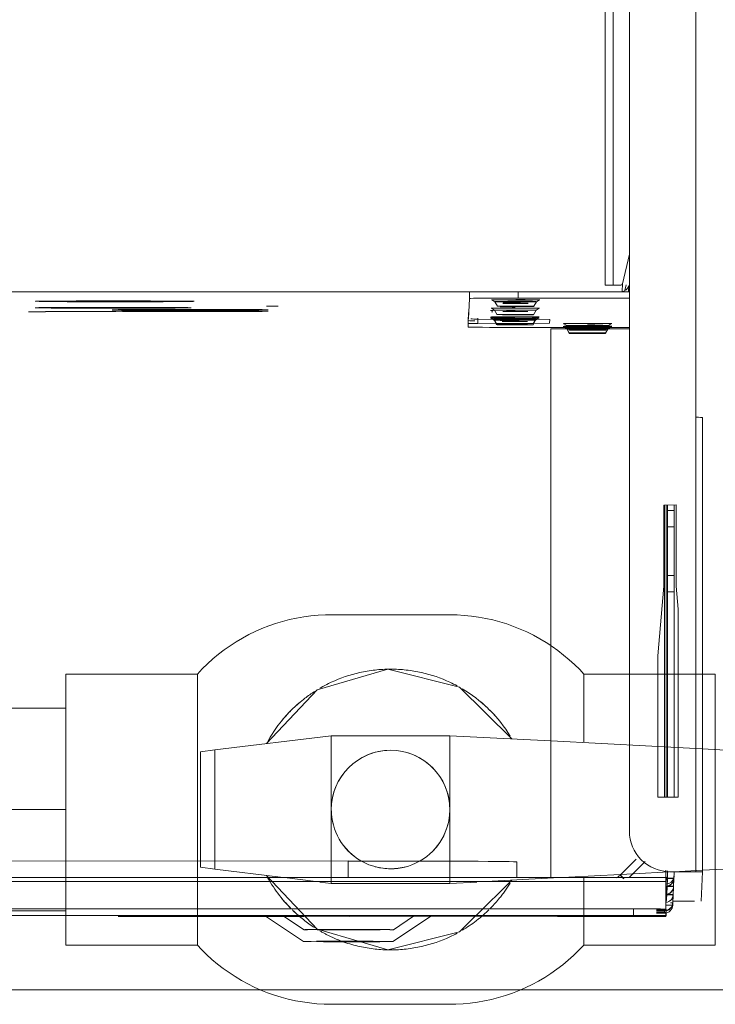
# Model space of a CAD drawing. Header units: millimetres. Extents: x -121 to 87583, y 4737 to 43333.
# Tile 7 of 61: x 41591 to 41677, y 35784 to 35905. Entities that reach past the tile are written whole.
import ezdxf

# ---------------------------------------------------------------- set-up
doc = ezdxf.new("R2010")
doc.units = ezdxf.units.MM
doc.linetypes.add('ADSK_Осевая', pattern=[700, 500, -100, 0, -100])
doc.linetypes.add('ADSK_Скрыто', pattern=[300, 150, -150])
for name, color, linetype, lineweight in [('A-DETL-____-HDLN', 90, 'ADSK_Скрыто', 9), ('G-XREF-____-OTLN', 8, 'Continuous', 9), ('I-FURN-____-MCUT', 30, 'Continuous', 9), ('I-FURN-____-OTLN', 30, 'Continuous', 20), ('P-PIPE-____-CNTR', 3, 'ADSK_Осевая', 20), ('P-PIPE-____-OTLN', 3, 'Continuous', 20)]:
    doc.layers.add(name, color=color, linetype=linetype, lineweight=lineweight)

# ---------------------------------------------------------------- blocks, each defined once
blk = doc.blocks.new('Прямая форма - 83 new-608948-В_Этаж 01_Водопровод')
at = {"layer": 'I-FURN-____-MCUT', "color": 133}
blk.add_line((10, -10), (3200, -10), dxfattribs=at)
blk = doc.blocks.new('Прямая форма - FU - 053-608949-В_Этаж 01_Водопровод')
blk.add_blockref('Прямая форма - 83 new-608948-В_Этаж 01_Водопровод', (0, 0))
blk = doc.blocks.new('83 new_ifc_RVT-1-В_Этаж 01_Водопровод')
at = {"layer": 'I-FURN-____-OTLN', "color": 9, "lineweight": 20, "rotation": 180}
blk.add_blockref('Прямая форма - FU - 053-608949-В_Этаж 01_Водопровод', (24410.28, 35775.83), dxfattribs=at)
blk = doc.blocks.new('City Class FR - City Class F_iam-1558930-В_Этаж 01_Водопровод')
at = {"layer": 'A-DETL-____-HDLN'}
blk.add_line((-198.46, -38.42), (-198.46, -38.36), dxfattribs=at)
at = {"layer": 'A-DETL-____-HDLN', "flags": 128}
for points in [[(-192.98, -37.28), (-193, -37.28), (-193.03, -37.28), (-193.06, -37.28), (-193.1, -37.28), (-193.14, -37.28), (-193.19, -37.28), (-193.24, -37.28)], [(-192.99, -37.13), (-193.02, -37.12), (-193.05, -37.12), (-193.09, -37.12), (-193.14, -37.12)]]:
    blk.add_lwpolyline(points, dxfattribs=at)
at = {"layer": 'A-DETL-____-HDLN'}
for centre, start_param, end_param in [((-204.82, -34.88), 3.150557, 3.490411), ((-204.82, -34.88), 2.792279, 3.138605), ((-204.82, -34.96), 3.150557, 3.490411), ((-204.82, -34.96), 2.792279, 3.138605), ((-204.82, -34.88), 5.933871, 6.274221), ((-204.82, -34.88), 0.002988, 0.348818), ((-204.82, -34.96), 5.933871, 6.274221), ((-204.82, -34.96), 0.002988, 0.348818), ((-204.84, -35.3), 3.150557, 3.490411), ((-204.84, -35.3), 2.792279, 3.138605), ((-204.84, -35.3), 5.933871, 6.274221), ((-204.84, -35.3), 0.002988, 0.348818), ((-195.87, -35.94), 3.150557, 3.490411), ((-195.87, -35.94), 2.792279, 3.138605), ((-195.87, -36.09), 3.150557, 3.490411), ((-195.87, -36.09), 2.792279, 3.138605), ((-195.87, -36.09), 0.002988, 0.348818), ((-195.87, -36.09), 5.933871, 6.274221), ((-195.87, -35.94), 5.933871, 6.274221), ((-195.87, -35.94), 0.002988, 0.348818), ((-195.92, -37.18), 2.792279, 3.138605), ((-195.92, -37.18), 3.150557, 3.490411), ((-195.92, -37.18), 0.002988, 0.348818), ((-195.92, -37.18), 5.933871, 6.274221), ((-195.97, -38.21), 2.792279, 3.138605), ((-195.97, -38.21), 3.150557, 3.490411), ((-195.97, -38.21), 0.002988, 0.348818), ((-195.97, -38.21), 5.933871, 6.274221)]:
    blk.add_ellipse(centre, major_axis=(1.55, 0), ratio=0.005175, start_param=start_param, end_param=end_param, dxfattribs=at)
at = {"layer": 'G-XREF-____-OTLN'}
for p, q in [((-181, 40.5), (-185.65, 37.39)), ((-165.18, 37.32), (-170, 40.53)), ((-181.07, 39.05), (-183.55, 37.39)), ((-167.42, 37.32), (-170.07, 39.08)), ((174.35, 38.06), (-210.65, 37.22)), ((-214.65, 37.24), (-214.64, 37.33)), ((-214.65, 37.24), (-214.65, 36.44)), ((-214.65, 37.24), (-214.65, 36.44)), ((-214.65, 36.44), (-214.64, 36.53)), ((-201.28, 37.36), (-214.64, 37.33)), ((-214.64, 37.33), (-201.28, 37.36)), ((-213.48, 36.84), (-214.64, 36.84)), ((-214.64, 36.53), (-213.48, 36.54)), ((-214.64, 36.43), (-213.48, 36.44)), ((-214.63, 33.05), (-214.64, 36.43)), ((-214.47, 36.94), (-214.48, 36.68)), ((-214.48, 36.68), (-213.48, 36.69)), ((-213.48, 36.64), (-214.48, 36.64)), ((-213.48, 36.64), (-214.48, 36.64)), ((-213.48, 36.95), (-214.47, 36.95)), ((-210.65, 36.42), (-210.65, 37.22)), ((-84.89, 36.7), (-210.65, 36.42)), ((-175.65, 37.41), (-195.65, 37.36)), ((-176.02, 37.34), (-175.65, 37.34)), ((-147.15, 37.48), (-170.02, 37.43)), ((-170.02, 37.43), (-147.15, 37.48)), ((-219.13, 31.83), (-218.97, 35.44)), ((-218.17, 35.44), (-215.48, 35.45)), ((-215.47, 35.45), (-215.63, 31.84)), ((-215.48, 35.69), (-215.53, 34.72)), ((-215.53, 34.67), (-215.48, 35.64)), ((-215.47, 35.99), (-215.48, 35.73)), ((-215.48, 35.68), (-215.47, 35.94)), ((-215.48, 35.68), (-215.48, 34.67)), ((-215.48, 34.67), (-215.48, 35.68)), ((-215.48, 35.64), (-215.48, 34.67)), ((-215.47, 35.94), (-214.67, 35.94)), ((-214.68, 35.64), (-214.73, 34.67)), ((-215.53, 34.68), (-215.57, 33.71)), ((-215.57, 33.66), (-215.53, 34.63)), ((-214.73, 34.63), (-214.77, 33.66)), ((-214.73, 33.66), (-214.73, 34.63)), ((-215.57, 33.67), (-215.62, 32.7)), ((-215.62, 32.65), (-215.57, 33.62)), ((-214.82, 32.66), (-214.77, 33.62)), ((-214.77, 32.65), (-214.77, 33.62)), ((-214.63, 33.05), (-91.79, 33.31)), ((-214.63, 32.55), (-92.14, 32.82)), ((-92.14, 32.82), (-214.63, 32.55)), ((-219.13, 31.83), (-219.01, -24.17)), ((-219.01, -24.17), (-219.13, 31.83)), ((-218.21, -24.17), (-218.33, 31.83)), ((-215.63, 31.83), (-218.33, 31.83)), ((-215.62, 32.66), (-215.63, 32.39)), ((-215.63, 32.35), (-215.62, 32.61)), ((-215.13, 31.83), (-215.63, 31.83)), ((-214.82, 32.61), (-214.83, 32.35)), ((-214.83, 32.35), (-214.83, 31.71)), ((-214.62, 31.62), (-214.62, 32.55)), ((-210.1, 32.56), (-212.07, 30.58)), ((-209.13, 32.15), (-210.97, 30.3)), ((-210.97, 30.27), (-209.13, 32.12)), ((-209.13, 32.12), (-210.97, 30.27)), ((-209, 32.28), (-209.13, 32.15)), ((-209.13, 32.12), (-209.01, 32.24)), ((-209.13, 32.12), (-209.01, 32.24)), ((-209, 32.28), (-209.01, 32.24)), ((-200.46, 32.58), (-200.31, -35.03)), ((-196.27, 32.6), (-196.26, 30.66)), ((-196.27, 32.6), (-196.26, 30.66)), ((-175.47, 32.65), (-175.47, 30.59)), ((-175.47, 30.59), (-125.51, 30.7)), ((-209.49, -262.24), (-210.12, 26.85)), ((-216.11, 22.63), (-213.61, 22.64)), ((-216.06, -0.51), (-216.11, 22.63)), ((-215.56, -2.65), (-215.61, 22.63)), ((-214.81, 22.63), (-214.76, -2.65)), ((-214.56, -13.36), (-214.64, 22.64)), ((-214.36, -13.36), (-214.44, 22.64)), ((-213.61, 22.64), (-213.57, 5.21)), ((-213.57, 5.21), (-214.31, -3.36)), ((-215.81, -3.37), (-216.06, -0.51)), ((-215.78, -13.37), (-215.81, -3.37)), ((-215.55, -4.68), (-215.56, -2.67)), ((-214.76, -2.67), (-215.56, -2.67)), ((-214.76, -2.67), (-214.75, -4.68)), ((-214.31, -3.36), (-214.28, -13.36)), ((-215.54, -10.68), (-215.55, -4.68)), ((-215.55, -4.68), (-214.75, -4.68)), ((-214.75, -4.68), (-214.74, -10.68)), ((-215.54, -12.67), (-215.54, -10.68)), ((-215.54, -10.68), (-214.74, -10.68)), ((-214.74, -10.68), (-214.74, -12.67)), ((-215.53, -13.37), (-215.54, -12.67)), ((-215.54, -12.67), (-214.74, -12.67)), ((-214.74, -12.67), (-214.73, -13.36)), ((-214.28, -13.36), (-215.78, -13.37)), ((-218.21, -24.17), (-218.08, -84.17)), ((-200.31, -35.03), (-209.99, -35.05)), ((-207.08, -34.9), (-207.4, -35.45)), ((-207.06, -34.49), (-207.38, -35.04)), ((-207.06, -34.57), (-207.38, -35.12)), ((-202.28, -35.44), (-202.59, -34.89)), ((-202.26, -35.03), (-202.58, -34.48)), ((-202.26, -35.11), (-202.58, -34.56)), ((-196.11, -35.21), (-209.99, -35.24)), ((-200.16, -36.21), (-200.14, -35.74)), ((-191.33, -36.23), (-200.16, -36.21)), ((-200.14, -35.74), (-191.31, -35.67)), ((-198.11, -35.54), (-198.43, -36.09)), ((-198.12, -35.7), (-198.43, -36.25)), ((-193.31, -36.24), (-193.63, -35.69)), ((-193.31, -36.08), (-193.62, -35.53)), ((-191.31, -35.67), (-191.31, -36.34)), ((-190.28, -38.77), (-190.16, -36.24)), ((-190.16, -37.04), (-190.16, -36.24)), ((-190.16, -36.24), (-190.16, -37.04)), ((-190.12, -35.23), (-190.13, -35.66)), ((-190.13, -36.46), (-190.13, -35.66)), ((-197.99, -36.52), (-198.87, -36.53)), ((-198.17, -36.78), (-198.48, -37.33)), ((-193.36, -37.32), (-193.68, -36.77)), ((-138.06, -37.04), (-146.71, -37.06)), ((-135.94, -36.99), (-138.06, -37)), ((-138.06, -37), (-135.94, -36.99)), ((-209.98, -38.84), (-196.28, -38.81)), ((-198.21, -37.82), (-198.53, -38.37)), ((-198.46, -38.42), (-198.46, -38.36)), ((-196.28, -38.81), (-196.28, -39.61)), ((-193.41, -38.36), (-193.73, -37.81)), ((-193.46, -38.35), (-193.46, -38.41)), ((-190.28, -38.77), (-190.28, -39.57)), ((-165.28, -37.75), (-166.72, -37.76)), ((-196.28, -39.61), (-209.98, -39.64)), ((-209.9, -40.41), (-209.87, -39.64)), ((-209.42, -39.8), (-209.57, -40.49)), ((-209.12, -40.59), (-209.08, -39.69)), ((-84.68, -39.36), (-193.86, -39.6)), ((-209.97, -44.28), (-209.12, -40.59)), ((-206.97, -40.43), (-208.93, -40.43)), ((-207.97, -40.43), (-207.52, -248.62)), ((-207.97, -40.43), (-207.52, -248.62)), ((-206.52, -248.62), (-206.97, -40.43))]:
    blk.add_line(p, q, dxfattribs=at)
at = {"layer": 'G-XREF-____-OTLN', "flags": 128}
for points in [[(-209.01, 32.24), (-208.95, 32.3), (-208.89, 32.35), (-208.83, 32.4), (-208.76, 32.45), (-208.7, 32.5), (-208.63, 32.54), (-208.56, 32.58)], [(-207.38, -35.04), (-207.75, -35.28), (-207.77, -35.29)], [(-207.38, -35.12), (-207.75, -35.36), (-207.77, -35.37)], [(-202.26, -35.03), (-201.89, -35.27), (-201.86, -35.27)], [(-202.26, -35.11), (-201.89, -35.35), (-201.87, -35.35)], [(-207.4, -35.45), (-207.77, -35.7), (-207.79, -35.7)], [(-202.28, -35.44), (-201.9, -35.68), (-201.88, -35.69)], [(-198.43, -36.09), (-198.8, -36.34), (-198.82, -36.34)], [(-198.43, -36.25), (-198.8, -36.49), (-198.82, -36.49)], [(-193.31, -36.08), (-192.93, -36.32), (-192.91, -36.33)], [(-193.31, -36.24), (-192.94, -36.48), (-192.92, -36.48)], [(-198.48, -37.33), (-198.85, -37.58), (-198.87, -37.58)], [(-193.36, -37.32), (-192.99, -37.57), (-192.97, -37.57)], [(-192.98, -37.28), (-193, -37.28), (-193.03, -37.28), (-193.06, -37.28), (-193.1, -37.28), (-193.14, -37.28), (-193.19, -37.28), (-193.24, -37.28)], [(-192.99, -37.13), (-193.02, -37.12), (-193.05, -37.12), (-193.09, -37.12), (-193.14, -37.12)], [(-198.53, -38.37), (-198.9, -38.61), (-198.92, -38.62)], [(-193.41, -38.36), (-193.04, -38.6), (-193.02, -38.6)]]:
    blk.add_lwpolyline(points, dxfattribs=at)
at = {"layer": 'G-XREF-____-OTLN'}
for centre, major_axis, ratio, start_param, end_param in [((-175.5, 40.51), (5.5, 0.01), 0.005175, 3.141345, 6.282937), ((-175.5, 40.51), (5.5, 0.01), 0.005175, 2.748646, 3.133835), ((-175.5, 40.51), (5.5, 0.01), 0.005175, 0.78515, 2.355505), ((-175.5, 40.51), (5.5, 0.01), 0.005175, 0.007728, 0.392451), ((-175.57, 39.06), (5.5, 0.01), 0.005175, 3.141345, 6.282937), ((-175.57, 39.06), (5.5, 0.01), 0.005175, 2.748646, 3.133835), ((-175.57, 39.06), (5.5, 0.01), 0.005175, 0.78515, 2.355505), ((-175.57, 39.06), (5.5, 0.01), 0.005175, 0.007728, 0.392451), ((-214.65, 35.85), (0.648, 0.643), 0.814474, 0.691329, 2.462882), ((-214.65, 35.8), (0.641, 0.65), 0.818497, 0.678044, 2.450198), ((-214.47, 35.94), (-0.999, 0.046), 0.999987, 4.760269, 6.331065), ((-210.65, 37.24), (4, 0.01), 0.005175, 3.141593, 4.712141), ((-210.65, 36.44), (4, 0.01), 0.005175, 3.141593, 4.712141), ((-214.64, 36.33), (-0.002, 1), 0.000248, 5.240673, 6.283185), ((-214.64, 36.33), (0, 0.2), 0.000248, 5.240673, 6.283185), ((-195.65, 37.33), (6.5, 0.01), 0.005175, 1.570548, 4.712141), ((-175.65, 37.37), (6.5, 0.01), 0.005175, 4.712141, 7.853734), ((-150.65, 37.43), (3.5, 0.01), 0.005175, 3.141593, 6.282937), ((-214.7, 34.8), (0.641, 0.65), 0.818497, 0.814551, 2.450198), ((-214.69, 34.84), (0.648, 0.643), 0.814474, 1.577406, 2.462882), ((-214.48, 35.68), (1, 0.002), 0.005175, 3.141603, 3.926743), ((-214.48, 35.64), (1, 0.002), 0.005175, 2.355947, 3.141345), ((-214.47, 35.94), (1, 0.002), 0.005175, 2.355947, 3.141345), ((-214.74, 33.79), (0.641, 0.65), 0.818497, 0.753674, 2.450198), ((-214.74, 33.83), (0.648, 0.643), 0.814474, 0.772408, 2.462882), ((-214.53, 34.67), (1, 0.002), 0.005175, 3.141603, 4.588176), ((-214.53, 34.63), (1, 0.002), 0.005175, 1.69272, 3.141345), ((-214.53, 34.67), (-0.2, 0.009), 0.999987, 5.545667, 6.283185), ((-214.53, 34.63), (-0.2, 0.009), 0.999987, 5.545667, 6.331065), ((-214.53, 34.63), (0.2, 0), 0.005175, 2.355947, 3.141345), ((-214.79, 32.82), (0.648, 0.643), 0.814474, 0.710464, 2.462882), ((-214.79, 32.78), (0.641, 0.65), 0.818497, 0.693954, 2.450198), ((-214.63, 32.35), (-0.999, 0.046), 0.999987, 4.760549, 6.129707), ((-214.57, 33.66), (1, 0.002), 0.005175, 3.141603, 4.642054), ((-214.57, 33.62), (1, 0.002), 0.005175, 1.638853, 3.141345), ((-214.62, 32.66), (-0.2, 0.009), 0.999987, 4.760269, 6.283185), ((-214.62, 32.61), (-0.2, 0.009), 0.999987, 4.760269, 6.331065), ((-214.57, 33.62), (-0.2, 0.009), 0.999987, 5.545667, 6.331065), ((-214.57, 33.66), (-0.2, 0.009), 0.999987, 5.545667, 6.283185), ((-214.57, 33.62), (0.2, 0), 0.005175, 2.355947, 3.141345), ((-214.64, 33.55), (-0.002, 1), 0.000248, 2.09908, 3.141593), ((-218.33, 31.83), (0.8, 0.002), 0.005175, 3.141593, 4.712141), ((-214.63, 32.35), (-0.999, 0.046), 0.999987, 6.129707, 6.331065), ((-214.62, 32.66), (1, 0.002), 0.005175, 3.141603, 4.695971), ((-214.62, 32.61), (1, 0.002), 0.005175, 1.584886, 3.141345), ((-215.12, 26.83), (-4.99, 0.23), 0.999987, 3.189473, 4.760271), ((-214.63, 32.35), (-0.2, 0.009), 0.999987, 4.760269, 6.331065), ((-214.62, 32.61), (0.2, 0), 0.005175, 1.570548, 3.141345), ((-209.71, 32.95), (-0.709, 0.706), 0.003835, 1.96265, 3.141593), ((-209.71, 32.98), (-0.709, 0.706), 0.003835, 3.145077, 4.327504), ((-175.46, 30.7), (20.8, 0.05), 0.005175, 3.141593, 4.712141), ((-218.21, -24.17), (0.8, 0.002), 0.005175, 3.141593, 4.712141), ((-204.82, -35.03), (2.56, 0.01), 0.005175, 1.570548, 3.138605), ((-204.82, -35.03), (2.56, 0.01), 0.005175, 3.141345, 4.712141), ((-204.82, -35.11), (2.56, 0.01), 0.005175, 1.570548, 3.138605), ((-204.82, -35.11), (2.56, 0.01), 0.005175, 3.141345, 4.712141), ((-204.84, -34.9), (2.24, 0), 0.005175, 0.002988, 3.138605), ((-204.84, -34.9), (2.24, 0), 0.005175, 3.150557, 6.274221), ((-204.82, -34.48), (2.24, 0), 0.005175, 0.002988, 3.138605), ((-204.82, -34.48), (2.24, 0), 0.005175, 3.150557, 6.274221), ((-204.82, -34.56), (2.24, 0), 0.005175, 0.002988, 3.138605), ((-204.82, -34.56), (2.24, 0), 0.005175, 3.150557, 6.274221), ((-204.82, -34.88), (1.55, 0), 0.005175, 0.002988, 3.138605), ((-204.82, -34.88), (1.55, 0), 0.005175, 3.150557, 6.274221), ((-204.82, -34.96), (1.55, 0), 0.005175, 0.002988, 3.138605), ((-204.82, -34.96), (1.55, 0), 0.005175, 3.150557, 6.274221), ((-204.82, -35.03), (2.56, 0.01), 0.005175, 0.002988, 1.570548), ((-204.82, -35.03), (2.56, 0.01), 0.005175, 4.712141, 6.282937), ((-204.82, -35.11), (2.56, 0.01), 0.005175, 0.002988, 1.570548), ((-204.82, -35.11), (2.56, 0.01), 0.005175, 4.712141, 6.282937), ((-204.84, -35.7), (2.99, 0.01), 0.005175, 1.570548, 3.141345), ((-204.84, -35.7), (2.99, 0.01), 0.005175, 3.141345, 4.712141), ((-204.82, -35.28), (2.99, 0.01), 0.005175, 1.570548, 3.141345), ((-204.82, -35.28), (2.99, 0.01), 0.005175, 3.141345, 4.712141), ((-204.82, -35.36), (2.99, 0.01), 0.005175, 1.570548, 3.141345), ((-204.82, -35.36), (2.99, 0.01), 0.005175, 3.141345, 4.712141), ((-204.84, -35.45), (2.56, 0.01), 0.005175, 1.570548, 3.138605), ((-204.84, -35.45), (2.56, 0.01), 0.005175, 3.141345, 4.712141), ((-204.82, -35.51), (1.87, 0), 0.005175, 1.574823, 3.138605), ((-204.82, -35.51), (1.87, 0), 0.005175, 3.141345, 4.707866), ((-204.82, -35.43), (1.87, 0), 0.005175, 1.570548, 3.138605), ((-204.82, -35.43), (1.87, 0), 0.005175, 3.141345, 4.707866), ((-204.84, -35.3), (1.55, 0), 0.005175, 3.150557, 6.274221), ((-204.84, -35.3), (1.55, 0), 0.005175, 0.002988, 3.138605), ((-204.84, -35.45), (2.56, 0.01), 0.005175, 0.002988, 1.570548), ((-204.84, -35.45), (2.56, 0.01), 0.005175, 4.712141, 6.282937), ((-204.84, -35.7), (2.99, 0.01), 0.005175, 4.712141, 6.282937), ((-204.82, -35.28), (2.99, 0.01), 0.005175, 4.712141, 7.853734), ((-204.82, -35.36), (2.99, 0.01), 0.005175, 4.712141, 7.853734), ((-204.82, -35.43), (1.87, 0), 0.005175, 0.78515, 1.570548), ((-195.87, -36.34), (2.99, 0.01), 0.005175, 1.570548, 3.141345), ((-195.87, -36.34), (2.99, 0.01), 0.005175, 3.141345, 4.712141), ((-195.87, -36.09), (2.56, 0.01), 0.005175, 1.570548, 3.138605), ((-195.87, -36.09), (2.56, 0.01), 0.005175, 3.141345, 4.712141), ((-195.87, -36.24), (2.56, 0.01), 0.005175, 1.570548, 3.138605), ((-195.87, -36.24), (2.56, 0.01), 0.005175, 3.141345, 4.712141), ((-195.87, -35.69), (2.24, 0), 0.005175, 0.002988, 3.138605), ((-195.87, -35.69), (2.24, 0), 0.005175, 3.150557, 6.274221), ((-195.87, -35.54), (2.24, 0), 0.005175, 0.002988, 3.138605), ((-195.87, -35.54), (2.24, 0), 0.005175, 3.150557, 6.274221), ((-195.87, -35.94), (1.55, 0), 0.005175, 3.150557, 6.274221), ((-195.87, -35.94), (1.55, 0), 0.005175, 0.002988, 3.138605), ((-195.87, -36.09), (1.55, 0), 0.005175, 0.002988, 3.138605), ((-195.87, -36.09), (1.55, 0), 0.005175, 3.150557, 6.274221), ((-196.12, -35.24), (6, 0.01), 0.005175, 0, 1.570548), ((-195.87, -36.09), (2.56, 0.01), 0.005175, 0.002988, 1.570548), ((-195.87, -36.09), (2.56, 0.01), 0.005175, 4.712141, 6.282937), ((-195.87, -36.24), (2.56, 0.01), 0.005175, 0.002988, 1.570548), ((-195.87, -36.24), (2.56, 0.01), 0.005175, 4.712141, 6.282937), ((-195.87, -36.34), (2.99, 0.01), 0.005175, 4.712141, 7.853734), ((-194.16, -36.25), (4, 0.01), 0.005175, 0.392451, 0.78515), ((-194.13, -35.67), (4, 0.01), 0.005175, 5.497539, 6.282937), ((-196.11, -36.04), (6, 0.01), 0.005175, 0, 0.533166), ((-195.92, -37.58), (2.99, 0.01), 0.005175, 1.570548, 4.712141), ((-195.87, -36.49), (2.99, 0.01), 0.005175, 2.355947, 3.141345), ((-195.87, -36.49), (2.99, 0.01), 0.005175, 3.141345, 4.712141), ((-195.92, -37.33), (2.56, 0.01), 0.005175, 1.570548, 3.138605), ((-195.92, -37.33), (2.56, 0.01), 0.005175, 3.141345, 4.712141), ((-195.92, -36.78), (2.24, 0), 0.005175, 0.002988, 3.138605), ((-195.92, -36.78), (2.24, 0), 0.005175, 3.150557, 6.274221), ((-195.92, -37.18), (1.55, 0), 0.005175, 0.002988, 3.138605), ((-195.92, -37.18), (1.55, 0), 0.005175, 3.150557, 6.274221), ((-195.92, -37.33), (2.56, 0.01), 0.005175, 0.002988, 1.570548), ((-195.92, -37.33), (2.56, 0.01), 0.005175, 4.712141, 6.282937), ((-195.92, -37.58), (2.99, 0.01), 0.005175, 6.282937, 7.853734), ((-195.92, -37.58), (2.99, 0.01), 0.005175, 4.712141, 6.282937), ((-195.87, -36.49), (2.99, 0.01), 0.005175, 4.712141, 7.853734), ((-195.87, -37.29), (2.99, 0.01), 0.005175, 0.019868, 0.360448), ((-195.87, -37.29), (2.99, 0.01), 0.005175, 5.919186, 6.262822), ((-155.87, -37.29), (9.62, 0.02), 0.005175, 6.282937, 9.42453), ((-155.87, -37.29), (9.62, 0.02), 0.005175, 3.145864, 6.278927), ((-155.87, -37.12), (9.62, 0.02), 0.005175, 6.282937, 9.42453), ((-155.87, -37.12), (9.62, 0.02), 0.005175, 3.145864, 6.278927), ((-146.39, -37.52), (9.62, 0.02), 0.005175, 6.282937, 9.42453), ((-146.39, -37.52), (9.62, 0.02), 0.005175, 3.145864, 6.278927), ((-195.97, -38.61), (2.99, 0.01), 0.005175, 1.570548, 4.712141), ((-195.97, -38.36), (2.56, 0.01), 0.005175, 1.570548, 3.138605), ((-195.97, -38.36), (2.56, 0.01), 0.005175, 3.141345, 4.712141), ((-195.96, -38.36), (2.5, 0.01), 0.005175, 0, 3.141345), ((-195.96, -38.41), (2.5, 0.01), 0.005175, 3.141593, 6.282937), ((-195.97, -37.81), (2.24, 0), 0.005175, 0.002988, 3.138605), ((-195.97, -37.81), (2.24, 0), 0.005175, 3.150557, 6.274221), ((-195.97, -38.21), (1.55, 0), 0.005175, 0.002988, 3.138605), ((-195.97, -38.21), (1.55, 0), 0.005175, 3.150557, 6.274221), ((-195.95, -38.15), (1.55, 0), 0.005175, 0, 3.141345), ((-195.95, -38.15), (1.55, 0), 0.005175, 3.141593, 6.282937), ((-196.28, -38.78), (6, 0.01), 0.005175, 4.712141, 6.282937), ((-195.97, -38.36), (2.56, 0.01), 0.005175, 0.002988, 1.570548), ((-195.97, -38.36), (2.56, 0.01), 0.005175, 4.712141, 6.282937), ((-195.97, -38.61), (2.99, 0.01), 0.005175, 6.282937, 7.853734), ((-195.97, -38.61), (2.99, 0.01), 0.005175, 4.712141, 6.282937), ((-195.92, -37.73), (1.87, 0), 0.005175, 0.002988, 1.570548), ((-195.92, -37.73), (1.87, 0), 0.005175, 4.712141, 6.282937), ((-146.38, -38.32), (10, 0.02), 0.005175, 2.827185, 3.141345), ((-146.38, -38.32), (10, 0.02), 0.005175, 3.145848, 3.455504), ((-146.42, -38.31), (9.62, 0.02), 0.005175, 0.314673, 3.141345), ((-146.42, -38.31), (9.62, 0.02), 0.005175, 3.145864, 6.278927), ((-208.93, -40.63), (-0.999, 0.046), 0.999987, 4.776266, 6.104173), ((-196.28, -39.58), (6, 0.01), 0.005175, 4.712141, 6.282937), ((-208.93, -40.63), (-0.2, 0.009), 0.999987, 4.760269, 6.104173)]:
    blk.add_ellipse(centre, major_axis=major_axis, ratio=ratio, start_param=start_param, end_param=end_param, dxfattribs=at)
blk = doc.blocks.new('City Class FR - City Class 25 FR-1559149-В_Этаж 01_Водопровод')
blk.add_blockref('City Class FR - City Class F_iam-1558930-В_Этаж 01_Водопровод', (0, 0))
blk = doc.blocks.new('VTp_744_0 Кран шаровой ППР - VTp_744_0-1567383-В_Этаж 01_Водопровод')
at = {"layer": 'A-DETL-____-HDLN', "color": 140}
for p, q in [((8.6, 14.87), (4.13, 16.18)), ((15.28, 8.12), (9.05, 14.74)), ((-23.8, 8.35), (-23.8, 13.13)), ((-10.47, 13.12), (-14.95, 8.7)), ((23.8, 13.13), (23.8, 6.44)), ((40, 6.44), (40, 13.13)), ((-12.51, 8.83), (-20.08, 8.43)), ((-7.3, 9.1), (-10.62, 8.93)), ((7.3, 9.1), (-7.3, 9.1)), ((-7.3, 6.42), (-7.3, 9.1)), ((7.3, 9.1), (7.3, 6.39)), ((8.72, 8.93), (7.3, 9.1)), ((12.75, 8.43), (9.52, 8.83)), ((-35.59, 7.62), (-38.37, 7.47)), ((-29.92, 7.91), (-34.33, 7.68)), ((-28.43, 7.99), (-29.77, 7.92)), ((-21.97, 8.33), (-28.28, 8)), ((21.66, 7.34), (13.56, 8.33)), ((21.66, 6.39), (21.66, 7.34)), ((23.4, 7.12), (21.66, 7.34)), ((23.4, 6.39), (23.4, 7.12)), ((-38.37, -7.47), (-19.79, -8.45)), ((-23.8, -16.7), (-23.8, -8.35)), ((-38.37, -16.7), (-23.8, -16.7))]:
    blk.add_line(p, q, dxfattribs=at)
at = {"layer": 'A-DETL-____-HDLN', "color": 140, "flags": 128}
blk.add_lwpolyline([(-19.79, -20.17), (-19.89, -20.1), (-20.62, -19.59), (-21.32, -19.04), (-22, -18.46), (-22.66, -17.86), (-23.3, -17.24), (-23.8, -16.7)], dxfattribs=at)
at = {"layer": 'A-DETL-____-HDLN', "color": 140}
for radius, start, end in [(17.3, 135, 139.8251), (17.3, 135, 139.8251), (17.3, 129.5142, 134.4427), (17.3, 129.5142, 134.4427), (17.3, 45.5573, 49.9517), (17.3, 45.5573, 49.9517), (17.3, 39.2464, 45), (17.3, 39.2464, 45), (7.3, 61.4187, 118.3832), (7.3, 75, 105)]:
    blk.add_arc((0, 0), radius, start, end, dxfattribs=at)
for points in [[(5.88, 16.28), (6.36, 16.11), (6.83, 15.91), (7.3, 15.68)], [(7.3, 15.68), (7.78, 15.46), (8.25, 15.22), (8.71, 14.95)], [(-12.03, 12.43), (-11.56, 12.89), (-11.06, 13.32), (-10.55, 13.71)], [(9.37, 14.55), (10.31, 13.94), (11.2, 13.24), (12.02, 12.44)], [(12.23, 12.24), (13.42, 11.05), (14.45, 9.67), (15.26, 8.16)]]:
    blk.add_open_spline(points, degree=3, dxfattribs=at)
blk.add_open_spline([(-14.74, 9.06), (-14.31, 9.74), (-13.52, 10.85), (-12.62, 11.85), (-12.23, 12.24)], degree=3, knots=[-0.5221461, -0.5221461, -0.5221461, -0.5221461, -0.4, -0.3152709, -0.3152709, -0.3152709, -0.3152709], dxfattribs=at)
at = {"layer": 'P-PIPE-____-OTLN', "color": 150}
for p, q in [((7.3, 24), (-7.3, 24)), ((-7.3, -24), (7.3, -24))]:
    blk.add_line(p, q, dxfattribs=at)
blk = doc.blocks.new('VTp_744_0 Кран шаровой ППР - VTp_744_0-V6-В_Этаж 01_Водопровод')
at = {"layer": 'A-DETL-____-HDLN', "color": 210}
for p, q in [((8.6, 14.87), (4.13, 16.18)), ((15.28, 8.12), (9.05, 14.74)), ((-23.8, 8.35), (-23.8, 13.13)), ((-10.47, 13.12), (-14.95, 8.7)), ((23.8, 13.13), (23.8, 6.44)), ((40, 6.44), (40, 13.13)), ((-12.51, 8.83), (-20.08, 8.43)), ((-7.3, 9.1), (-10.62, 8.93)), ((7.3, 9.1), (-7.3, 9.1)), ((-7.3, 6.42), (-7.3, 9.1)), ((7.3, 9.1), (7.3, 6.39)), ((8.72, 8.93), (7.3, 9.1)), ((12.75, 8.43), (9.52, 8.83)), ((-35.59, 7.62), (-38.37, 7.47)), ((-29.92, 7.91), (-34.33, 7.68)), ((-28.43, 7.99), (-29.77, 7.92)), ((-21.97, 8.33), (-28.28, 8)), ((21.66, 7.34), (13.56, 8.33)), ((21.66, 6.39), (21.66, 7.34)), ((23.4, 7.12), (21.66, 7.34)), ((23.4, 6.39), (23.4, 7.12)), ((-38.37, -7.47), (-19.79, -8.45)), ((-23.8, -16.7), (-23.8, -8.35)), ((-38.37, -16.7), (-23.8, -16.7))]:
    blk.add_line(p, q, dxfattribs=at)
at = {"layer": 'A-DETL-____-HDLN', "color": 210, "flags": 128}
blk.add_lwpolyline([(-19.79, -20.17), (-19.89, -20.1), (-20.62, -19.59), (-21.32, -19.04), (-22, -18.46), (-22.66, -17.86), (-23.3, -17.24), (-23.8, -16.7)], dxfattribs=at)
at = {"layer": 'A-DETL-____-HDLN', "color": 210}
for radius, start, end in [(17.3, 135, 139.8251), (17.3, 135, 139.8251), (17.3, 129.5142, 134.4427), (17.3, 129.5142, 134.4427), (17.3, 45.5573, 49.9517), (17.3, 45.5573, 49.9517), (17.3, 39.2464, 45), (17.3, 39.2464, 45), (7.3, 61.4187, 118.3832), (7.3, 75, 105)]:
    blk.add_arc((0, 0), radius, start, end, dxfattribs=at)
for points in [[(5.88, 16.28), (6.36, 16.11), (6.83, 15.91), (7.3, 15.68)], [(7.3, 15.68), (7.78, 15.46), (8.25, 15.22), (8.71, 14.95)], [(-12.03, 12.43), (-11.56, 12.89), (-11.06, 13.32), (-10.55, 13.71)], [(9.37, 14.55), (10.31, 13.94), (11.2, 13.24), (12.02, 12.44)], [(12.23, 12.24), (13.42, 11.05), (14.45, 9.67), (15.26, 8.16)]]:
    blk.add_open_spline(points, degree=3, dxfattribs=at)
blk.add_open_spline([(-14.74, 9.06), (-14.31, 9.74), (-13.52, 10.85), (-12.62, 11.85), (-12.23, 12.24)], degree=3, knots=[-0.5221461, -0.5221461, -0.5221461, -0.5221461, -0.4, -0.3152709, -0.3152709, -0.3152709, -0.3152709], dxfattribs=at)
at = {"layer": 'P-PIPE-____-OTLN', "color": 220}
for p, q in [((7.3, 24), (-7.3, 24)), ((-23.8, 16.7), (-40, 16.7)), ((-40, 16.7), (-40, 7.43)), ((-23.8, 13.16), (-23.8, 16.7)), ((40, 16.7), (23.8, 16.7)), ((23.8, 16.7), (23.8, 13.16)), ((40, 13.16), (40, 16.7)), ((-38.42, 7.47), (-54.47, 6.63)), ((-54.47, 6.63), (-56, 6.55)), ((-56, 6.55), (-56, -6.55)), ((-54.47, -6.63), (-54.47, 6.63)), ((-7.3, -9.1), (-7.3, 6.37)), ((7.3, 6.34), (7.3, -9.1)), ((21.66, -7.34), (21.66, 6.34)), ((23.4, -7.12), (23.4, 6.34)), ((23.8, 6.4), (23.8, 0)), ((40, -16.7), (40, 6.4)), ((23.8, 0), (23.8, -16.7)), ((-56, -6.55), (-54.47, -6.63)), ((-54.47, -6.63), (-38.42, -7.47)), ((21.66, -7.34), (23.4, -7.12)), ((-40, -7.43), (-40, -16.7)), ((-19.74, -8.45), (-7.3, -9.1)), ((7.3, -9.1), (21.66, -7.34)), ((-7.3, -9.1), (7.3, -9.1)), ((-40, -16.7), (-38.42, -16.7)), ((23.8, -16.7), (40, -16.7)), ((-7.3, -24), (7.3, -24))]:
    blk.add_line(p, q, dxfattribs=at)
at = {"layer": 'P-PIPE-____-OTLN', "color": 220, "flags": 128}
for points in [[(-23.8, 16.7), (-23.19, 17.35), (-22.55, 17.97), (-21.89, 18.57), (-21.2, 19.14), (-20.49, 19.68), (-19.76, 20.19), (-19.01, 20.68), (-18.24, 21.13), (-17.46, 21.55), (-16.66, 21.94), (-15.84, 22.3), (-15.01, 22.62), (-14.17, 22.92), (-13.31, 23.17), (-12.45, 23.4), (-11.58, 23.59), (-10.7, 23.74), (-9.81, 23.86), (-8.93, 23.94), (-8.03, 23.99), (-7.3, 24)], [(7.3, 24), (8.19, 23.98), (9.08, 23.93), (9.97, 23.84), (10.85, 23.71), (11.73, 23.56), (12.6, 23.36), (13.46, 23.13), (14.31, 22.87), (15.16, 22.57), (15.98, 22.24), (16.8, 21.88), (17.6, 21.48), (18.38, 21.05), (19.15, 20.59), (19.89, 20.1), (20.62, 19.59), (21.32, 19.04), (22, 18.46), (22.66, 17.86), (23.3, 17.24), (23.8, 16.7)], [(3.96, 16.23), (0.33, 17.3), (-8.48, 15.08), (-10.43, 13.15)], [(-14.95, -8.7), (-8.48, -15.08), (0.33, -17.3), (9.05, -14.74), (15.28, -8.12)], [(23.8, -16.7), (23.19, -17.35), (22.55, -17.97), (21.89, -18.57), (21.2, -19.14), (20.49, -19.68), (19.76, -20.19), (19.01, -20.68), (18.24, -21.13), (17.46, -21.55), (16.66, -21.94), (15.84, -22.3), (15.01, -22.62), (14.17, -22.92), (13.31, -23.17), (12.45, -23.4), (11.58, -23.59), (10.7, -23.74), (9.81, -23.86), (8.93, -23.94), (8.03, -23.99), (7.3, -24)], [(-7.3, -24), (-8.19, -23.98), (-9.08, -23.93), (-9.97, -23.84), (-10.85, -23.71), (-11.73, -23.56), (-12.6, -23.36), (-13.46, -23.13), (-14.31, -22.87), (-15.16, -22.57), (-15.98, -22.24), (-16.8, -21.88), (-17.6, -21.48), (-18.38, -21.05), (-19.15, -20.59), (-19.74, -20.2)]]:
    blk.add_lwpolyline(points, dxfattribs=at)
at = {"layer": 'P-PIPE-____-OTLN', "color": 220}
for radius, start, end in [(7.3, 120, 180), (7.3, 0, 60), (7.3, 30, 60), (7.3, 135, 180), (7.3, 0, 15), (7.3, 180, 360), (7.3, 180, 255), (7.3, 315, 0), (7.3, 270, 300), (17.3, 220.1749, 230.4858), (17.3, 220.1749, 230.4858), (17.3, 310.0483, 320.7536), (17.3, 310.0483, 320.7536)]:
    blk.add_arc((0, 0), radius, start, end, dxfattribs=at)
for points, knots in [([(-7.3, 15.68), (-6.19, 16.22), (-4.46, 16.8), (-1.94, 17.22), (-0.01, 17.34), (1.92, 17.22), (3.87, 16.9), (5.11, 16.55), (5.74, 16.33)], [0, 0, 0, 0, 0.25, 0.375, 0.5, 0.625, 0.75, 0.8852733, 0.8852733, 0.8852733, 0.8852733]), ([(15.25, -8.15), (14.71, -9.17), (13.76, -10.6), (12.62, -11.85), (12.23, -12.24)], [-0.5742182, -0.5742182, -0.5742182, -0.5742182, -0.4, -0.3149297, -0.3149297, -0.3149297, -0.3149297]), ([(12.03, -12.43), (11.56, -12.89), (10.7, -13.63), (9.77, -14.28), (9.36, -14.55)], [-0.3010741, -0.3010741, -0.3010741, -0.3010741, -0.2, -0.1242347, -0.1242347, -0.1242347, -0.1242347]), ([(7.3, -15.68), (6.18, -16.22), (4.45, -16.8), (1.92, -17.22), (-0.01, -17.34), (-1.94, -17.22), (-4.46, -16.8), (-6.19, -16.22), (-7.3, -15.68)], [0, 0, 0, 0, 0.25, 0.375, 0.5, 0.625, 0.75, 1, 1, 1, 1])]:
    blk.add_open_spline(points, degree=3, knots=knots, dxfattribs=at)
for points in [[(-10.55, 13.71), (-9.99, 14.14), (-9.42, 14.53), (-8.82, 14.88)], [(-8.2, 15.23), (-7.91, 15.39), (-7.6, 15.54), (-7.3, 15.68)], [(-12.23, -12.24), (-13.18, -11.29), (-14.02, -10.22), (-14.74, -9.06)], [(-8.82, -14.88), (-9.97, -14.2), (-11.04, -13.39), (-12.02, -12.44)], [(-7.3, -15.68), (-7.6, -15.54), (-7.91, -15.39), (-8.2, -15.23)], [(8.71, -14.95), (8.25, -15.22), (7.78, -15.46), (7.3, -15.68)]]:
    blk.add_open_spline(points, degree=3, dxfattribs=at)

msp = doc.modelspace()

# ---------------------------------------------------------------- linework, layer by layer
at = {"layer": 'A-DETL-____-HDLN', "color": 140}
for p, q in [((41676.98, 35815.43), (41676.98, 35800.63)), ((41596.98, 35795.53), (41596.98, 35801.63)), ((41554.72, 35795.53), (41596.98, 35795.53))]:
    msp.add_line(p, q, dxfattribs=at)
at = {"layer": 'A-DETL-____-HDLN', "color": 210}
for p, q in [((41676.98, 35815.43), (41676.98, 35800.63)), ((41596.98, 35795.53), (41596.98, 35801.63)), ((41552.22, 35795.53), (41596.98, 35795.53))]:
    msp.add_line(p, q, dxfattribs=at)
at = {"layer": 'P-PIPE-____-CNTR', "color": 220}
msp.add_line((41581.77, 35808.03), (41596.98, 35808.03), dxfattribs=at)
at = {"layer": 'P-PIPE-____-OTLN', "color": 220}
msp.add_line((41596.98, 35820.53), (41581.77, 35820.53), dxfattribs=at)

# ---------------------------------------------------------------- block references
at = {"lineweight": 9}
msp.add_blockref('83 new_ifc_RVT-1-В_Этаж 01_Водопровод', (20026.13, 0), dxfattribs=at)
at = {"layer": 'A-DETL-____-HDLN', "rotation": 179.8755786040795}
msp.add_blockref('City Class FR - City Class 25 FR-1559149-В_Этаж 01_Водопровод', (41456.34, 35832.66), dxfattribs=at)
at = {"layer": 'A-DETL-____-HDLN', "color": 140, "rotation": 180}
msp.add_blockref('VTp_744_0 Кран шаровой ППР - VTp_744_0-1567383-В_Этаж 01_Водопровод', (41636.98, 35808.03), dxfattribs=at)
at = {"layer": 'A-DETL-____-HDLN', "color": 210, "rotation": 180}
msp.add_blockref('VTp_744_0 Кран шаровой ППР - VTp_744_0-V6-В_Этаж 01_Водопровод', (41636.98, 35808.03), dxfattribs=at)

doc.saveas('drawing.dxf')
